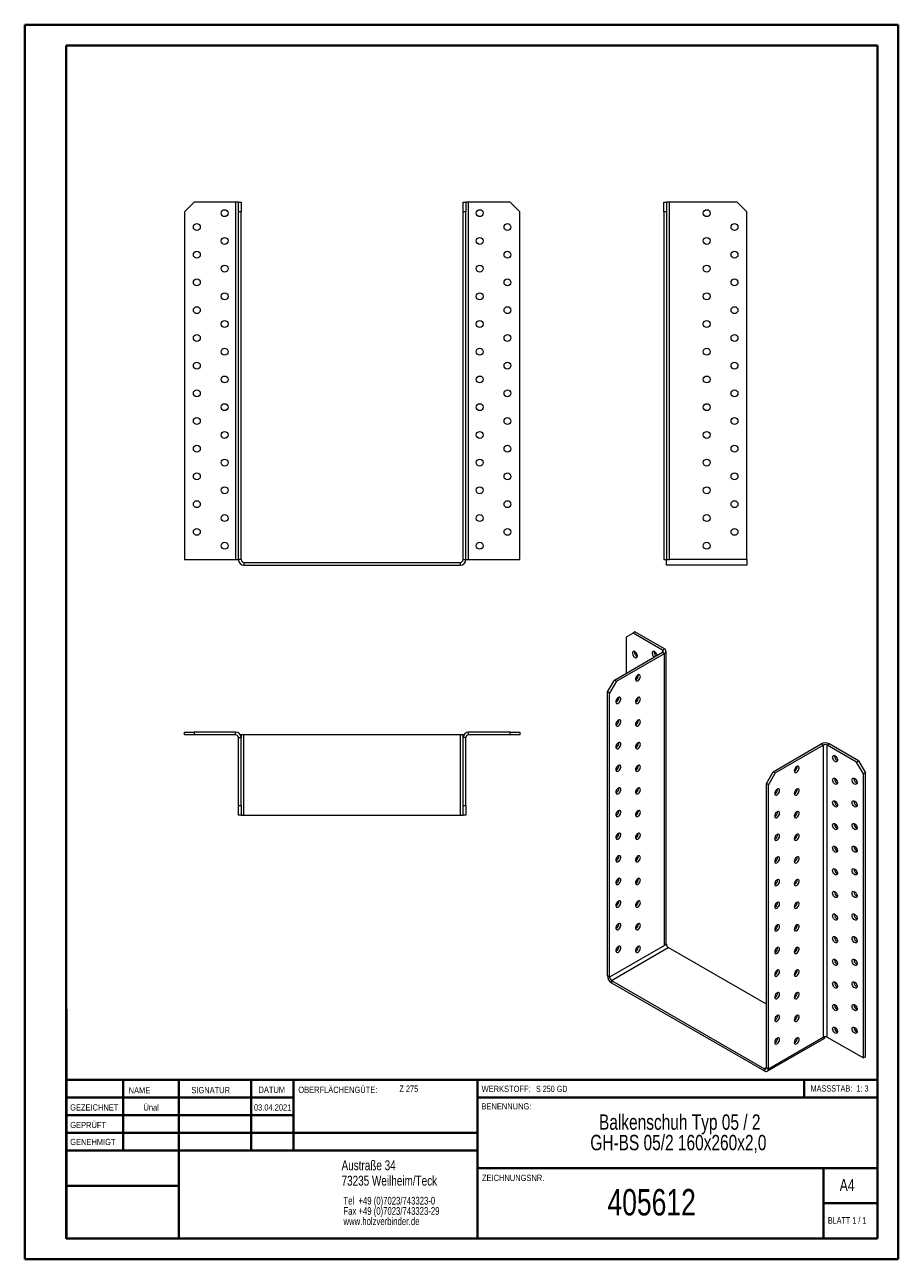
# Model space of a CAD drawing. Header units: millimetres. Extents: x 0 to 210, y 0 to 297.
import ezdxf

# ---------------------------------------------------------------- set-up
doc = ezdxf.new("R2010")
doc.units = ezdxf.units.MM
doc.styles.add('SLDTEXTSTYLE0', font='TXT', dxfattribs={"width": 0.75})
doc.styles.add('SLDTEXTSTYLE1', font='TXT', dxfattribs={"width": 0.681818})
doc.styles.add('SLDTEXTSTYLE2', font='TXT', dxfattribs={"width": 0.7})
doc.styles.add('SLDTEXTSTYLE3', font='TXT', dxfattribs={"width": 0.6875})

# ---------------------------------------------------------------- blocks, each defined once
blk = doc.blocks.new('SW_NOTE_0')
at = {"color": 0, "linetype": 'Continuous', "lineweight": 0, "char_height": 1.8521, "attachment_point": 1, "style": 'SLDTEXTSTYLE0'}
for s, insert in [('Tel  +49 (0)7023/743323-0', (0, 2.39)), ('Fax +49 (0)7023/743323-29', (0, -0.08)), ('www.holzverbinder.de', (0, -2.55))]:
    blk.add_mtext(s, dxfattribs=dict(at, insert=insert))
blk = doc.blocks.new('SW_NOTE_1')
at = {"color": 0, "linetype": 'Continuous', "lineweight": 0, "char_height": 3.7042, "attachment_point": 2, "style": 'SLDTEXTSTYLE0'}
for s, insert in [('Balkenschuh Typ 05 / 2', (26.74, 4.77)), ('GH-BS 05/2 160x260x2,0', (26.41, -0.16))]:
    blk.add_mtext(s, dxfattribs=dict(at, insert=insert))

msp = doc.modelspace()

# ---------------------------------------------------------------- linework, layer by layer
at = {"color": 7, "linetype": 'Continuous', "lineweight": 40}
for p, q in [((0.08, 0.21), (0.08, 297.21)), ((0.08, 297.21), (210.08, 297.21)), ((210.08, 0.21), (210.08, 297.21)), ((210.08, 292.21), (210.08, 297.21)), ((10.08, 292.21), (205.08, 292.21)), ((10.08, 5.21), (10.08, 292.21)), ((205.08, 5.21), (205.08, 292.21)), ((10.11, 60.37), (10.11, 5.12)), ((205.08, 43.37), (10.11, 43.37)), ((23.71, 43.37), (23.71, 26.37)), ((37.1, 43.37), (37.1, 5.12)), ((54.51, 43.37), (54.51, 26.37)), ((64.71, 26.37), (64.71, 43.37)), ((108.91, 43.37), (108.91, 5.12)), ((187.47, 39.12), (187.47, 43.37)), ((64.71, 39.1), (10.11, 39.1)), ((205.08, 39.12), (108.91, 39.12)), ((64.71, 34.87), (10.11, 34.87)), ((108.91, 30.62), (10.11, 30.62)), ((108.91, 26.37), (10.11, 26.37)), ((108.91, 22.12), (205.08, 22.12)), ((192.08, 5.21), (192.08, 22.21)), ((37.1, 17.87), (10.11, 17.87)), ((10.11, 13.71), (10.08, 13.71)), ((205.08, 13.71), (192.08, 13.71)), ((10.11, 9.46), (10.08, 9.46)), ((10.08, 5.21), (205.08, 5.21)), ((205.08, 5.21), (180.99, 5.21)), ((0.08, 0.21), (210.08, 0.21))]:
    msp.add_line(p, q, dxfattribs=at)
at = {"color": 7, "linetype": 'Continuous', "lineweight": 15}
for p, q in [((40.79, 254.54), (38.46, 252.21)), ((50.79, 254.54), (40.79, 254.54)), ((50.79, 254.54), (50.79, 168.54)), ((51.46, 254.54), (50.79, 254.54)), ((51.46, 254.54), (52.13, 254.54)), ((51.46, 252.21), (51.46, 254.54)), ((52.13, 254.54), (52.13, 252.21)), ((105.46, 252.21), (105.46, 254.54)), ((105.46, 254.54), (106.13, 254.54)), ((106.13, 254.54), (106.13, 252.21)), ((106.79, 254.54), (106.13, 254.54)), ((106.79, 168.54), (106.79, 254.54)), ((116.79, 254.54), (106.79, 254.54)), ((119.13, 252.21), (116.79, 254.54)), ((153.71, 254.54), (154.37, 254.54)), ((153.71, 252.21), (153.71, 254.54)), ((154.37, 254.54), (154.37, 252.21)), ((155.04, 254.54), (154.37, 254.54)), ((155.04, 168.54), (155.04, 254.54)), ((171.37, 254.54), (155.04, 254.54)), ((173.71, 252.21), (171.37, 254.54)), ((38.46, 252.21), (38.46, 168.54)), ((51.46, 168.54), (51.46, 252.21)), ((52.13, 252.21), (51.46, 252.21)), ((52.13, 168.54), (52.13, 252.21)), ((105.46, 168.54), (105.46, 252.21)), ((106.13, 252.21), (105.46, 252.21)), ((106.13, 168.54), (106.13, 252.21)), ((119.13, 168.54), (119.13, 252.21)), ((153.71, 252.21), (153.71, 168.54)), ((154.37, 252.21), (153.71, 252.21)), ((154.37, 252.21), (154.37, 168.54)), ((173.71, 168.54), (173.71, 252.21)), ((38.46, 168.54), (50.79, 168.54)), ((50.79, 168.54), (51.46, 168.54)), ((52.13, 168.54), (51.46, 168.54)), ((52.79, 167.87), (52.79, 167.21)), ((52.79, 167.87), (104.79, 167.87)), ((52.79, 167.21), (104.79, 167.21)), ((104.79, 167.87), (104.79, 167.21)), ((105.46, 168.54), (106.13, 168.54)), ((106.13, 168.54), (106.79, 168.54)), ((106.79, 168.54), (119.13, 168.54)), ((153.71, 168.54), (154.37, 168.54)), ((154.37, 168.54), (155.04, 168.54)), ((154.37, 167.21), (154.37, 168.54)), ((173.71, 167.21), (154.37, 167.21)), ((173.71, 168.54), (155.04, 168.54)), ((173.71, 168.54), (173.71, 167.21)), ((146.31, 150.86), (144.66, 149.91)), ((144.66, 149.91), (144.66, 141.2)), ((146.78, 151.13), (146.31, 150.86)), ((153.38, 146.78), (146.31, 150.86)), ((153.85, 147.05), (146.78, 151.13)), ((141.83, 139.56), (153.38, 146.23)), ((142.3, 139.29), (153.85, 145.96)), ((153.38, 146.78), (153.85, 147.05)), ((153.38, 146.78), (153.38, 146.23)), ((153.38, 146.23), (153.85, 145.96)), ((153.85, 75.74), (153.85, 145.96)), ((154.24, 76.28), (154.24, 146.5)), ((140.18, 136.71), (141.83, 139.56)), ((140.65, 136.43), (140.18, 136.71)), ((140.18, 68.39), (140.18, 136.71)), ((142.3, 139.29), (140.65, 136.43)), ((141.83, 139.56), (142.3, 139.29)), ((140.65, 68.12), (140.65, 136.43)), ((38.46, 126.37), (38.46, 127.04)), ((38.46, 127.04), (40.79, 127.04)), ((40.79, 126.37), (38.46, 126.37)), ((40.79, 127.04), (40.79, 126.37)), ((50.79, 127.04), (40.79, 127.04)), ((50.79, 126.37), (40.79, 126.37)), ((50.79, 126.37), (50.79, 127.04)), ((51.46, 125.71), (52.13, 125.71)), ((51.46, 109.37), (51.46, 125.71)), ((52.13, 126.37), (51.95, 126.37)), ((52.13, 126.37), (52.13, 125.71)), ((52.79, 126.37), (52.13, 126.37)), ((52.13, 109.37), (52.13, 125.71)), ((52.79, 107.04), (52.79, 126.37)), ((104.79, 126.37), (52.79, 126.37)), ((105.46, 126.37), (104.79, 126.37)), ((104.79, 126.37), (104.79, 107.04)), ((105.46, 125.71), (105.46, 126.37)), ((105.46, 126.37), (105.64, 126.37)), ((106.13, 125.71), (105.46, 125.71)), ((105.46, 109.37), (105.46, 125.71)), ((106.13, 109.37), (106.13, 125.71)), ((106.79, 126.37), (106.79, 127.04)), ((116.79, 127.04), (106.79, 127.04)), ((116.79, 126.37), (106.79, 126.37)), ((116.79, 126.37), (116.79, 127.04)), ((116.79, 127.04), (119.13, 127.04)), ((119.13, 126.37), (116.79, 126.37)), ((119.13, 127.04), (119.13, 126.37)), ((180.01, 117.52), (191.56, 124.19)), ((180.49, 117.25), (192.04, 123.92)), ((192.04, 123.92), (191.56, 124.19)), ((192.04, 123.92), (192.04, 53.69)), ((192.98, 123.92), (193.45, 124.19)), ((192.98, 53.69), (192.98, 123.92)), ((200.05, 119.83), (192.98, 123.92)), ((200.52, 120.11), (193.45, 124.19)), ((194.75, 121.26), (194.76, 121.38)), ((200.05, 119.83), (200.52, 120.11)), ((201.7, 116.98), (200.05, 119.83)), ((200.52, 120.11), (202.17, 117.25)), ((178.37, 114.66), (180.01, 117.52)), ((180.49, 117.25), (178.84, 114.39)), ((180.01, 117.52), (180.49, 117.25)), ((194.75, 115.82), (194.76, 115.94)), ((199.46, 115.82), (199.47, 115.94)), ((202.17, 117.25), (201.7, 116.98)), ((201.7, 48.66), (201.7, 116.98)), ((202.17, 48.93), (202.17, 117.25)), ((178.84, 114.39), (178.37, 114.66)), ((178.37, 46.35), (178.37, 114.66)), ((178.84, 46.07), (178.84, 114.39)), ((194.75, 110.38), (194.76, 110.49)), ((199.46, 110.38), (199.47, 110.5)), ((51.46, 109.37), (52.13, 109.37)), ((51.46, 107.04), (51.46, 109.37)), ((52.13, 107.04), (51.46, 107.04)), ((52.13, 109.37), (52.13, 107.04)), ((52.13, 107.04), (52.79, 107.04)), ((52.79, 107.04), (104.79, 107.04)), ((104.79, 107.04), (105.46, 107.04)), ((105.46, 109.37), (106.13, 109.37)), ((105.46, 107.04), (105.46, 109.37)), ((106.13, 107.04), (105.46, 107.04)), ((106.13, 109.37), (106.13, 107.04)), ((194.75, 104.93), (194.76, 105.05)), ((199.46, 104.93), (199.47, 105.05)), ((194.75, 99.49), (194.76, 99.61)), ((199.46, 99.49), (199.47, 99.61)), ((194.75, 94.05), (194.76, 94.16)), ((199.46, 94.05), (199.47, 94.16)), ((194.75, 88.6), (194.76, 88.72)), ((199.46, 88.6), (199.47, 88.72)), ((194.75, 83.16), (194.76, 83.28)), ((199.46, 83.16), (199.47, 83.28)), ((146.97, 80.25), (147.3, 80.07)), ((194.75, 77.71), (194.76, 77.83)), ((199.46, 77.71), (199.47, 77.83)), ((153.85, 75.74), (140.65, 68.12)), ((141.12, 67.3), (154.79, 75.19)), ((154.32, 76.01), (153.85, 75.74)), ((154.32, 76.01), (154.2, 76.08)), ((178.37, 61.59), (154.79, 75.19)), ((194.75, 72.27), (194.76, 72.39)), ((199.46, 72.27), (199.47, 72.39)), ((140.65, 68.12), (140.18, 68.39)), ((141.12, 67.3), (177.89, 46.07)), ((141.12, 67.3), (141.12, 66.76)), ((141.12, 66.76), (177.89, 45.53)), ((194.75, 66.83), (194.76, 66.95)), ((199.46, 66.83), (199.47, 66.95)), ((194.75, 61.38), (194.76, 61.5)), ((199.46, 61.38), (199.47, 61.5)), ((178.84, 46.07), (192.04, 53.69)), ((192.98, 53.69), (201.7, 48.66)), ((194.75, 55.94), (194.76, 56.06)), ((199.46, 55.94), (199.47, 56.06)), ((178.56, 45.46), (192.23, 53.36)), ((202.17, 48.93), (201.7, 48.66)), ((178.37, 46.35), (177.89, 46.07)), ((177.89, 46.07), (177.89, 45.53)), ((178.37, 46.35), (178.84, 46.07))]:
    msp.add_line(p, q, dxfattribs=at)
at = {"color": 7, "linetype": 'Continuous', "lineweight": 0}
for p, q in [((64.71, 39.12), (10.11, 39.12)), ((23.71, 5.21), (23.71, 5.12)), ((54.51, 5.21), (54.51, 5.12))]:
    msp.add_line(p, q, dxfattribs=at)
at = {"color": 7, "linetype": 'Continuous', "lineweight": 15, "flags": 128}
for points in [[(147.37, 145.35), (147.34, 145.59), (147.25, 145.84), (147.1, 146.07), (146.93, 146.26), (146.73, 146.39), (146.54, 146.45), (146.38, 146.42), (146.26, 146.31), (146.2, 146.13), (146.2, 145.91), (146.26, 145.66), (146.38, 145.42), (146.54, 145.2), (146.73, 145.04), (146.93, 144.94), (147.1, 144.93), (147.25, 145), (147.34, 145.14), (147.37, 145.35)], [(152.07, 145.48), (152.05, 145.59), (151.96, 145.84), (151.82, 146.07), (151.64, 146.26), (151.45, 146.39), (151.26, 146.45), (151.1, 146.42), (150.98, 146.31), (150.91, 146.14), (150.91, 145.91), (150.98, 145.66), (151.1, 145.42), (151.26, 145.2), (151.39, 145.08)], [(147.49, 140.79), (147.3, 140.64), (147.13, 140.44), (146.99, 140.2), (146.92, 139.95), (146.9, 139.71), (146.95, 139.52), (147.05, 139.4), (147.21, 139.35), (147.39, 139.38), (147.59, 139.49), (147.77, 139.67), (147.92, 139.9), (148.03, 140.15), (148.08, 140.39), (148.06, 140.61), (147.98, 140.77), (147.85, 140.85), (147.68, 140.86), (147.49, 140.79)], [(142.77, 135.35), (142.58, 135.2), (142.41, 134.99), (142.28, 134.75), (142.2, 134.5), (142.19, 134.27), (142.23, 134.08), (142.34, 133.95), (142.49, 133.91), (142.68, 133.94), (142.87, 134.05), (143.05, 134.23), (143.21, 134.45), (143.31, 134.7), (143.36, 134.95), (143.35, 135.16), (143.27, 135.32), (143.14, 135.41), (142.97, 135.42), (142.77, 135.35)], [(147.49, 135.35), (147.3, 135.2), (147.13, 134.99), (146.99, 134.75), (146.92, 134.5), (146.9, 134.27), (146.95, 134.08), (147.05, 133.95), (147.21, 133.9), (147.39, 133.94), (147.59, 134.05), (147.77, 134.23), (147.92, 134.45), (148.03, 134.7), (148.08, 134.95), (148.06, 135.16), (147.98, 135.32), (147.85, 135.41), (147.68, 135.42), (147.49, 135.35)], [(142.77, 129.9), (142.58, 129.76), (142.41, 129.55), (142.28, 129.31), (142.2, 129.06), (142.19, 128.83), (142.23, 128.64), (142.34, 128.51), (142.49, 128.46), (142.68, 128.49), (142.87, 128.61), (143.05, 128.79), (143.21, 129.01), (143.31, 129.26), (143.36, 129.5), (143.35, 129.72), (143.27, 129.88), (143.14, 129.97), (142.97, 129.98), (142.77, 129.9)], [(147.49, 129.9), (147.3, 129.75), (147.13, 129.55), (146.99, 129.31), (146.92, 129.06), (146.9, 128.83), (146.95, 128.64), (147.05, 128.51), (147.21, 128.46), (147.39, 128.49), (147.59, 128.61), (147.77, 128.78), (147.92, 129.01), (148.03, 129.26), (148.08, 129.5), (148.06, 129.72), (147.98, 129.88), (147.85, 129.97), (147.68, 129.98), (147.49, 129.9)], [(142.77, 124.46), (142.58, 124.31), (142.41, 124.11), (142.28, 123.87), (142.2, 123.62), (142.19, 123.38), (142.23, 123.19), (142.34, 123.07), (142.49, 123.02), (142.68, 123.05), (142.87, 123.16), (143.05, 123.34), (143.21, 123.57), (143.31, 123.82), (143.36, 124.06), (143.35, 124.28), (143.27, 124.44), (143.14, 124.52), (142.97, 124.53), (142.77, 124.46)], [(147.49, 124.46), (147.3, 124.31), (147.13, 124.11), (146.99, 123.87), (146.92, 123.62), (146.9, 123.38), (146.95, 123.19), (147.05, 123.07), (147.21, 123.02), (147.39, 123.05), (147.59, 123.16), (147.77, 123.34), (147.92, 123.57), (148.03, 123.82), (148.08, 124.06), (148.06, 124.27), (147.98, 124.43), (147.85, 124.52), (147.68, 124.53), (147.49, 124.46)], [(142.77, 119.02), (142.58, 118.87), (142.41, 118.66), (142.28, 118.42), (142.2, 118.17), (142.19, 117.94), (142.23, 117.75), (142.34, 117.62), (142.49, 117.57), (142.68, 117.61), (142.87, 117.72), (143.05, 117.9), (143.21, 118.12), (143.31, 118.37), (143.36, 118.62), (143.35, 118.83), (143.27, 118.99), (143.14, 119.08), (142.97, 119.09), (142.77, 119.02)], [(147.49, 119.01), (147.3, 118.87), (147.13, 118.66), (146.99, 118.42), (146.92, 118.17), (146.9, 117.94), (146.95, 117.75), (147.05, 117.62), (147.21, 117.57), (147.39, 117.61), (147.59, 117.72), (147.77, 117.9), (147.92, 118.12), (148.03, 118.37), (148.08, 118.62), (148.06, 118.83), (147.98, 118.99), (147.85, 119.08), (147.68, 119.09), (147.49, 119.01)], [(185.67, 118.75), (185.48, 118.6), (185.31, 118.39), (185.18, 118.15), (185.1, 117.9), (185.08, 117.67), (185.13, 117.48), (185.24, 117.35), (185.39, 117.31), (185.57, 117.34), (185.77, 117.45), (185.95, 117.63), (186.11, 117.86), (186.21, 118.1), (186.26, 118.35), (186.24, 118.56), (186.17, 118.72), (186.03, 118.81), (185.86, 118.82), (185.67, 118.75)], [(194.27, 120.99), (194.31, 121.19), (194.4, 121.34), (194.54, 121.41), (194.72, 121.39), (194.91, 121.3), (195.1, 121.14), (195.26, 120.92), (195.38, 120.68), (195.45, 120.43), (195.45, 120.2), (195.38, 120.03), (195.26, 119.92), (195.1, 119.89), (194.91, 119.94), (194.72, 120.07), (194.54, 120.27), (194.4, 120.5), (194.31, 120.75), (194.27, 120.99)], [(194.27, 115.55), (194.31, 115.75), (194.4, 115.89), (194.54, 115.96), (194.72, 115.95), (194.91, 115.86), (195.1, 115.69), (195.26, 115.48), (195.38, 115.23), (195.45, 114.98), (195.45, 114.76), (195.38, 114.58), (195.26, 114.48), (195.1, 114.45), (194.91, 114.5), (194.72, 114.63), (194.54, 114.82), (194.4, 115.06), (194.31, 115.31), (194.27, 115.55)], [(198.99, 115.55), (199.02, 115.75), (199.11, 115.89), (199.26, 115.96), (199.43, 115.95), (199.63, 115.86), (199.81, 115.69), (199.98, 115.48), (200.1, 115.23), (200.16, 114.98), (200.16, 114.76), (200.1, 114.58), (199.98, 114.48), (199.81, 114.45), (199.63, 114.5), (199.43, 114.63), (199.26, 114.82), (199.11, 115.06), (199.02, 115.31), (198.99, 115.55)], [(142.77, 113.57), (142.58, 113.42), (142.41, 113.22), (142.28, 112.98), (142.2, 112.73), (142.19, 112.5), (142.23, 112.31), (142.34, 112.18), (142.49, 112.13), (142.68, 112.16), (142.87, 112.28), (143.05, 112.45), (143.21, 112.68), (143.31, 112.93), (143.36, 113.17), (143.35, 113.39), (143.27, 113.55), (143.14, 113.64), (142.97, 113.65), (142.77, 113.57)], [(147.49, 113.57), (147.3, 113.42), (147.13, 113.22), (146.99, 112.98), (146.92, 112.73), (146.9, 112.5), (146.95, 112.31), (147.05, 112.18), (147.21, 112.13), (147.39, 112.16), (147.59, 112.28), (147.77, 112.45), (147.92, 112.68), (148.03, 112.93), (148.08, 113.17), (148.06, 113.39), (147.98, 113.55), (147.85, 113.64), (147.68, 113.64), (147.49, 113.57)], [(180.96, 113.3), (180.77, 113.16), (180.6, 112.95), (180.46, 112.71), (180.39, 112.46), (180.37, 112.23), (180.42, 112.04), (180.52, 111.91), (180.68, 111.86), (180.86, 111.9), (181.05, 112.01), (181.24, 112.19), (181.39, 112.41), (181.5, 112.66), (181.54, 112.91), (181.53, 113.12), (181.45, 113.28), (181.32, 113.37), (181.15, 113.38), (180.96, 113.3)], [(185.67, 113.3), (185.48, 113.16), (185.31, 112.95), (185.18, 112.71), (185.1, 112.46), (185.08, 112.23), (185.13, 112.04), (185.24, 111.91), (185.39, 111.86), (185.57, 111.89), (185.77, 112.01), (185.95, 112.19), (186.11, 112.41), (186.21, 112.66), (186.26, 112.9), (186.24, 113.12), (186.17, 113.28), (186.03, 113.37), (185.86, 113.38), (185.67, 113.3)], [(194.27, 110.1), (194.31, 110.31), (194.4, 110.45), (194.54, 110.52), (194.72, 110.51), (194.91, 110.41), (195.1, 110.25), (195.26, 110.03), (195.38, 109.79), (195.45, 109.54), (195.45, 109.32), (195.38, 109.14), (195.26, 109.03), (195.1, 109), (194.91, 109.06), (194.72, 109.19), (194.54, 109.38), (194.4, 109.61), (194.31, 109.86), (194.27, 110.1)], [(198.99, 110.1), (199.02, 110.31), (199.11, 110.45), (199.26, 110.52), (199.43, 110.51), (199.63, 110.41), (199.81, 110.25), (199.98, 110.03), (200.1, 109.79), (200.16, 109.54), (200.16, 109.32), (200.1, 109.14), (199.98, 109.03), (199.81, 109), (199.63, 109.06), (199.43, 109.19), (199.26, 109.38), (199.11, 109.61), (199.02, 109.86), (198.99, 110.1)], [(142.77, 108.13), (142.58, 107.98), (142.41, 107.78), (142.28, 107.53), (142.2, 107.28), (142.19, 107.05), (142.23, 106.86), (142.34, 106.74), (142.49, 106.69), (142.68, 106.72), (142.87, 106.83), (143.05, 107.01), (143.21, 107.24), (143.31, 107.49), (143.36, 107.73), (143.35, 107.94), (143.27, 108.1), (143.14, 108.19), (142.97, 108.2), (142.77, 108.13)], [(147.49, 108.13), (147.3, 107.98), (147.13, 107.78), (146.99, 107.53), (146.92, 107.28), (146.9, 107.05), (146.95, 106.86), (147.05, 106.74), (147.21, 106.69), (147.39, 106.72), (147.59, 106.83), (147.77, 107.01), (147.92, 107.24), (148.03, 107.49), (148.08, 107.73), (148.06, 107.94), (147.98, 108.1), (147.85, 108.19), (147.68, 108.2), (147.49, 108.13)], [(180.96, 107.86), (180.77, 107.71), (180.6, 107.51), (180.46, 107.27), (180.39, 107.02), (180.37, 106.78), (180.42, 106.59), (180.52, 106.47), (180.68, 106.42), (180.86, 106.45), (181.05, 106.56), (181.24, 106.74), (181.39, 106.97), (181.5, 107.22), (181.54, 107.46), (181.53, 107.68), (181.45, 107.84), (181.32, 107.92), (181.15, 107.93), (180.96, 107.86)], [(185.67, 107.86), (185.48, 107.71), (185.31, 107.51), (185.18, 107.27), (185.1, 107.02), (185.08, 106.78), (185.13, 106.59), (185.24, 106.47), (185.39, 106.42), (185.57, 106.45), (185.77, 106.56), (185.95, 106.74), (186.11, 106.97), (186.21, 107.22), (186.26, 107.46), (186.24, 107.68), (186.17, 107.84), (186.03, 107.92), (185.86, 107.93), (185.67, 107.86)], [(194.27, 104.66), (194.31, 104.86), (194.4, 105.01), (194.54, 105.08), (194.72, 105.06), (194.91, 104.97), (195.1, 104.81), (195.26, 104.59), (195.38, 104.34), (195.45, 104.1), (195.45, 103.87), (195.38, 103.7), (195.26, 103.59), (195.1, 103.56), (194.91, 103.61), (194.72, 103.74), (194.54, 103.94), (194.4, 104.17), (194.31, 104.42), (194.27, 104.66)], [(198.99, 104.66), (199.02, 104.86), (199.11, 105.01), (199.26, 105.08), (199.43, 105.06), (199.63, 104.97), (199.81, 104.81), (199.98, 104.59), (200.1, 104.35), (200.16, 104.1), (200.16, 103.87), (200.1, 103.7), (199.98, 103.59), (199.81, 103.56), (199.63, 103.61), (199.43, 103.74), (199.26, 103.94), (199.11, 104.17), (199.02, 104.42), (198.99, 104.66)], [(142.77, 102.68), (142.58, 102.54), (142.41, 102.33), (142.28, 102.09), (142.2, 101.84), (142.19, 101.61), (142.23, 101.42), (142.34, 101.29), (142.49, 101.24), (142.68, 101.28), (142.87, 101.39), (143.05, 101.57), (143.21, 101.79), (143.31, 102.04), (143.36, 102.29), (143.35, 102.5), (143.27, 102.66), (143.14, 102.75), (142.97, 102.76), (142.77, 102.68)], [(147.49, 102.68), (147.3, 102.54), (147.13, 102.33), (146.99, 102.09), (146.92, 101.84), (146.9, 101.61), (146.95, 101.42), (147.05, 101.29), (147.21, 101.24), (147.39, 101.28), (147.59, 101.39), (147.77, 101.57), (147.92, 101.79), (148.03, 102.04), (148.08, 102.29), (148.06, 102.5), (147.98, 102.66), (147.85, 102.75), (147.68, 102.76), (147.49, 102.68)], [(180.96, 102.42), (180.77, 102.27), (180.6, 102.06), (180.46, 101.82), (180.39, 101.57), (180.37, 101.34), (180.42, 101.15), (180.52, 101.02), (180.68, 100.97), (180.86, 101.01), (181.05, 101.12), (181.24, 101.3), (181.39, 101.52), (181.5, 101.77), (181.54, 102.02), (181.53, 102.23), (181.45, 102.39), (181.32, 102.48), (181.15, 102.49), (180.96, 102.42)], [(185.67, 102.42), (185.48, 102.27), (185.31, 102.06), (185.18, 101.82), (185.1, 101.57), (185.08, 101.34), (185.13, 101.15), (185.24, 101.02), (185.39, 100.97), (185.57, 101.01), (185.77, 101.12), (185.95, 101.3), (186.11, 101.52), (186.21, 101.77), (186.26, 102.02), (186.24, 102.23), (186.17, 102.39), (186.03, 102.48), (185.86, 102.49), (185.67, 102.42)], [(194.27, 99.22), (194.31, 99.42), (194.4, 99.56), (194.54, 99.63), (194.72, 99.62), (194.91, 99.53), (195.1, 99.36), (195.26, 99.15), (195.38, 98.9), (195.45, 98.65), (195.45, 98.43), (195.38, 98.25), (195.26, 98.15), (195.1, 98.12), (194.91, 98.17), (194.72, 98.3), (194.54, 98.49), (194.4, 98.73), (194.31, 98.98), (194.27, 99.22)], [(198.99, 99.22), (199.02, 99.42), (199.11, 99.56), (199.26, 99.63), (199.43, 99.62), (199.63, 99.53), (199.81, 99.36), (199.98, 99.15), (200.1, 98.9), (200.16, 98.65), (200.16, 98.43), (200.1, 98.25), (199.98, 98.15), (199.81, 98.12), (199.63, 98.17), (199.43, 98.3), (199.26, 98.49), (199.11, 98.73), (199.02, 98.98), (198.99, 99.22)], [(142.77, 97.24), (142.58, 97.09), (142.41, 96.89), (142.28, 96.65), (142.2, 96.4), (142.19, 96.17), (142.23, 95.98), (142.34, 95.85), (142.49, 95.8), (142.68, 95.83), (142.87, 95.95), (143.05, 96.12), (143.21, 96.35), (143.31, 96.6), (143.36, 96.84), (143.35, 97.06), (143.27, 97.22), (143.14, 97.31), (142.97, 97.31), (142.77, 97.24)], [(147.49, 97.24), (147.3, 97.09), (147.13, 96.89), (146.99, 96.65), (146.92, 96.4), (146.9, 96.16), (146.95, 95.97), (147.05, 95.85), (147.21, 95.8), (147.39, 95.83), (147.59, 95.94), (147.77, 96.12), (147.92, 96.35), (148.03, 96.6), (148.08, 96.84), (148.06, 97.06), (147.98, 97.22), (147.85, 97.31), (147.68, 97.31), (147.49, 97.24)], [(180.96, 96.97), (180.77, 96.82), (180.6, 96.62), (180.46, 96.38), (180.39, 96.13), (180.37, 95.9), (180.42, 95.71), (180.52, 95.58), (180.68, 95.53), (180.86, 95.56), (181.05, 95.68), (181.24, 95.86), (181.39, 96.08), (181.5, 96.33), (181.54, 96.57), (181.53, 96.79), (181.45, 96.95), (181.32, 97.04), (181.15, 97.05), (180.96, 96.97)], [(185.67, 96.97), (185.48, 96.82), (185.31, 96.62), (185.18, 96.38), (185.1, 96.13), (185.08, 95.9), (185.13, 95.71), (185.24, 95.58), (185.39, 95.53), (185.57, 95.56), (185.77, 95.68), (185.95, 95.85), (186.11, 96.08), (186.21, 96.33), (186.26, 96.57), (186.24, 96.79), (186.17, 96.95), (186.03, 97.04), (185.86, 97.05), (185.67, 96.97)], [(194.27, 93.77), (194.31, 93.98), (194.4, 94.12), (194.54, 94.19), (194.72, 94.18), (194.91, 94.08), (195.1, 93.92), (195.26, 93.7), (195.38, 93.46), (195.45, 93.21), (195.45, 92.99), (195.38, 92.81), (195.26, 92.7), (195.1, 92.67), (194.91, 92.73), (194.72, 92.86), (194.54, 93.05), (194.4, 93.28), (194.31, 93.53), (194.27, 93.77)], [(198.99, 93.77), (199.02, 93.98), (199.11, 94.12), (199.26, 94.19), (199.43, 94.18), (199.63, 94.08), (199.81, 93.92), (199.98, 93.7), (200.1, 93.46), (200.16, 93.21), (200.16, 92.99), (200.1, 92.81), (199.98, 92.7), (199.81, 92.67), (199.63, 92.73), (199.43, 92.86), (199.26, 93.05), (199.11, 93.28), (199.02, 93.53), (198.99, 93.77)], [(142.77, 91.8), (142.58, 91.65), (142.41, 91.44), (142.28, 91.2), (142.2, 90.95), (142.19, 90.72), (142.23, 90.53), (142.34, 90.41), (142.49, 90.36), (142.68, 90.39), (142.87, 90.5), (143.05, 90.68), (143.21, 90.91), (143.31, 91.15), (143.36, 91.4), (143.35, 91.61), (143.27, 91.77), (143.14, 91.86), (142.97, 91.87), (142.77, 91.8)], [(147.49, 91.8), (147.3, 91.65), (147.13, 91.44), (146.99, 91.2), (146.92, 90.95), (146.9, 90.72), (146.95, 90.53), (147.05, 90.41), (147.21, 90.36), (147.39, 90.39), (147.59, 90.5), (147.77, 90.68), (147.92, 90.91), (148.03, 91.15), (148.08, 91.4), (148.06, 91.61), (147.98, 91.77), (147.85, 91.86), (147.68, 91.87), (147.49, 91.8)], [(180.96, 91.53), (180.77, 91.38), (180.6, 91.18), (180.46, 90.94), (180.39, 90.69), (180.37, 90.45), (180.42, 90.26), (180.52, 90.14), (180.68, 90.09), (180.86, 90.12), (181.05, 90.23), (181.24, 90.41), (181.39, 90.64), (181.5, 90.89), (181.54, 91.13), (181.53, 91.34), (181.45, 91.51), (181.32, 91.59), (181.15, 91.6), (180.96, 91.53)], [(185.67, 91.53), (185.48, 91.38), (185.31, 91.18), (185.18, 90.94), (185.1, 90.68), (185.08, 90.45), (185.13, 90.26), (185.24, 90.14), (185.39, 90.09), (185.57, 90.12), (185.77, 90.23), (185.95, 90.41), (186.11, 90.64), (186.21, 90.89), (186.26, 91.13), (186.24, 91.34), (186.17, 91.5), (186.03, 91.59), (185.86, 91.6), (185.67, 91.53)], [(142.77, 86.35), (142.58, 86.21), (142.41, 86), (142.28, 85.76), (142.2, 85.51), (142.19, 85.28), (142.23, 85.09), (142.34, 84.96), (142.49, 84.91), (142.68, 84.95), (142.87, 85.06), (143.05, 85.24), (143.21, 85.46), (143.31, 85.71), (143.36, 85.96), (143.35, 86.17), (143.27, 86.33), (143.14, 86.42), (142.97, 86.43), (142.77, 86.35)], [(147.49, 86.35), (147.3, 86.21), (147.13, 86), (146.99, 85.76), (146.92, 85.51), (146.9, 85.28), (146.95, 85.09), (147.05, 84.96), (147.21, 84.91), (147.39, 84.95), (147.59, 85.06), (147.77, 85.24), (147.92, 85.46), (148.03, 85.71), (148.08, 85.96), (148.06, 86.17), (147.98, 86.33), (147.85, 86.42), (147.68, 86.43), (147.49, 86.35)], [(180.96, 86.08), (180.77, 85.94), (180.6, 85.73), (180.46, 85.49), (180.39, 85.24), (180.37, 85.01), (180.42, 84.82), (180.52, 84.69), (180.68, 84.64), (180.86, 84.68), (181.05, 84.79), (181.24, 84.97), (181.39, 85.19), (181.5, 85.44), (181.54, 85.69), (181.53, 85.9), (181.45, 86.06), (181.32, 86.15), (181.15, 86.16), (180.96, 86.08)], [(185.67, 86.08), (185.48, 85.94), (185.31, 85.73), (185.18, 85.49), (185.1, 85.24), (185.08, 85.01), (185.13, 84.82), (185.24, 84.69), (185.39, 84.64), (185.57, 84.68), (185.77, 84.79), (185.95, 84.97), (186.11, 85.19), (186.21, 85.44), (186.26, 85.69), (186.24, 85.9), (186.17, 86.06), (186.03, 86.15), (185.86, 86.16), (185.67, 86.08)], [(194.27, 88.33), (194.31, 88.53), (194.4, 88.68), (194.54, 88.75), (194.72, 88.73), (194.91, 88.64), (195.1, 88.48), (195.26, 88.26), (195.38, 88.01), (195.45, 87.77), (195.45, 87.54), (195.38, 87.37), (195.26, 87.26), (195.1, 87.23), (194.91, 87.28), (194.72, 87.41), (194.54, 87.61), (194.4, 87.84), (194.31, 88.09), (194.27, 88.33)], [(198.99, 88.33), (199.02, 88.53), (199.11, 88.68), (199.26, 88.75), (199.43, 88.73), (199.63, 88.64), (199.81, 88.48), (199.98, 88.26), (200.1, 88.01), (200.16, 87.77), (200.16, 87.54), (200.1, 87.37), (199.98, 87.26), (199.81, 87.23), (199.63, 87.28), (199.43, 87.41), (199.26, 87.61), (199.11, 87.84), (199.02, 88.09), (198.99, 88.33)], [(194.27, 82.89), (194.31, 83.09), (194.4, 83.23), (194.54, 83.3), (194.72, 83.29), (194.91, 83.2), (195.1, 83.03), (195.26, 82.82), (195.38, 82.57), (195.45, 82.32), (195.45, 82.1), (195.38, 81.92), (195.26, 81.81), (195.1, 81.79), (194.91, 81.84), (194.72, 81.97), (194.54, 82.16), (194.4, 82.4), (194.31, 82.65), (194.27, 82.89)], [(198.99, 82.89), (199.02, 83.09), (199.11, 83.23), (199.26, 83.3), (199.43, 83.29), (199.63, 83.2), (199.81, 83.03), (199.98, 82.82), (200.1, 82.57), (200.16, 82.32), (200.16, 82.1), (200.1, 81.92), (199.98, 81.82), (199.81, 81.79), (199.63, 81.84), (199.43, 81.97), (199.26, 82.16), (199.11, 82.4), (199.02, 82.65), (198.99, 82.89)], [(142.77, 80.91), (142.58, 80.76), (142.41, 80.56), (142.28, 80.32), (142.2, 80.07), (142.19, 79.83), (142.23, 79.64), (142.34, 79.52), (142.49, 79.47), (142.68, 79.5), (142.87, 79.61), (143.05, 79.79), (143.21, 80.02), (143.31, 80.27), (143.36, 80.51), (143.35, 80.73), (143.27, 80.89), (143.14, 80.98), (142.97, 80.98), (142.77, 80.91)], [(147.49, 80.91), (147.3, 80.76), (147.13, 80.56), (146.99, 80.32), (146.92, 80.07), (146.9, 79.83), (146.95, 79.64), (147.05, 79.52), (147.21, 79.47), (147.39, 79.5), (147.59, 79.61), (147.77, 79.79), (147.92, 80.02), (148.03, 80.27), (148.08, 80.51), (148.06, 80.73), (147.98, 80.89), (147.85, 80.97), (147.68, 80.98), (147.49, 80.91)], [(180.96, 80.64), (180.77, 80.49), (180.6, 80.29), (180.46, 80.05), (180.39, 79.8), (180.37, 79.57), (180.42, 79.38), (180.52, 79.25), (180.68, 79.2), (180.86, 79.23), (181.05, 79.35), (181.24, 79.52), (181.39, 79.75), (181.5, 80), (181.54, 80.24), (181.53, 80.46), (181.45, 80.62), (181.32, 80.71), (181.15, 80.71), (180.96, 80.64)], [(185.67, 80.64), (185.48, 80.49), (185.31, 80.29), (185.18, 80.05), (185.1, 79.8), (185.08, 79.57), (185.13, 79.38), (185.24, 79.25), (185.39, 79.2), (185.57, 79.23), (185.77, 79.35), (185.95, 79.52), (186.11, 79.75), (186.21, 80), (186.26, 80.24), (186.24, 80.46), (186.17, 80.62), (186.03, 80.71), (185.86, 80.71), (185.67, 80.64)], [(194.27, 77.44), (194.31, 77.64), (194.4, 77.79), (194.54, 77.86), (194.72, 77.85), (194.91, 77.75), (195.1, 77.59), (195.26, 77.37), (195.38, 77.13), (195.45, 76.88), (195.45, 76.65), (195.38, 76.48), (195.26, 76.37), (195.1, 76.34), (194.91, 76.4), (194.72, 76.53), (194.54, 76.72), (194.4, 76.95), (194.31, 77.2), (194.27, 77.44)], [(198.99, 77.44), (199.02, 77.65), (199.11, 77.79), (199.26, 77.86), (199.43, 77.85), (199.63, 77.75), (199.81, 77.59), (199.98, 77.37), (200.1, 77.13), (200.16, 76.88), (200.16, 76.66), (200.1, 76.48), (199.98, 76.37), (199.81, 76.34), (199.63, 76.4), (199.43, 76.53), (199.26, 76.72), (199.11, 76.95), (199.02, 77.2), (198.99, 77.44)], [(142.77, 75.47), (142.58, 75.32), (142.41, 75.11), (142.28, 74.87), (142.2, 74.62), (142.19, 74.39), (142.23, 74.2), (142.34, 74.07), (142.49, 74.03), (142.68, 74.06), (142.87, 74.17), (143.05, 74.35), (143.21, 74.58), (143.31, 74.82), (143.36, 75.07), (143.35, 75.28), (143.27, 75.44), (143.14, 75.53), (142.97, 75.54), (142.77, 75.47)], [(147.49, 75.47), (147.3, 75.32), (147.13, 75.11), (146.99, 74.87), (146.92, 74.62), (146.9, 74.39), (146.95, 74.2), (147.05, 74.07), (147.21, 74.03), (147.39, 74.06), (147.59, 74.17), (147.77, 74.35), (147.92, 74.57), (148.03, 74.82), (148.08, 75.07), (148.06, 75.28), (147.98, 75.44), (147.85, 75.53), (147.68, 75.54), (147.49, 75.47)], [(154.24, 76.28), (154.23, 76.18), (154.2, 76.08)], [(180.96, 75.2), (180.77, 75.05), (180.6, 74.85), (180.46, 74.6), (180.39, 74.35), (180.37, 74.12), (180.42, 73.93), (180.52, 73.81), (180.68, 73.76), (180.86, 73.79), (181.05, 73.9), (181.24, 74.08), (181.39, 74.31), (181.5, 74.56), (181.54, 74.8), (181.53, 75.01), (181.45, 75.17), (181.32, 75.26), (181.15, 75.27), (180.96, 75.2)], [(185.67, 75.2), (185.48, 75.05), (185.31, 74.84), (185.18, 74.6), (185.1, 74.35), (185.08, 74.12), (185.13, 73.93), (185.24, 73.81), (185.39, 73.76), (185.57, 73.79), (185.77, 73.9), (185.95, 74.08), (186.11, 74.31), (186.21, 74.56), (186.26, 74.8), (186.24, 75.01), (186.17, 75.17), (186.03, 75.26), (185.86, 75.27), (185.67, 75.2)], [(194.27, 72), (194.31, 72.2), (194.4, 72.34), (194.54, 72.41), (194.72, 72.4), (194.91, 72.31), (195.1, 72.15), (195.26, 71.93), (195.38, 71.68), (195.45, 71.43), (195.45, 71.21), (195.38, 71.04), (195.26, 70.93), (195.1, 70.9), (194.91, 70.95), (194.72, 71.08), (194.54, 71.27), (194.4, 71.51), (194.31, 71.76), (194.27, 72)], [(198.99, 72), (199.02, 72.2), (199.11, 72.35), (199.26, 72.41), (199.43, 72.4), (199.63, 72.31), (199.81, 72.15), (199.98, 71.93), (200.1, 71.68), (200.16, 71.44), (200.16, 71.21), (200.1, 71.04), (199.98, 70.93), (199.81, 70.9), (199.63, 70.95), (199.43, 71.08), (199.26, 71.28), (199.11, 71.51), (199.02, 71.76), (198.99, 72)], [(180.96, 69.75), (180.77, 69.61), (180.6, 69.4), (180.46, 69.16), (180.39, 68.91), (180.37, 68.68), (180.42, 68.49), (180.52, 68.36), (180.68, 68.31), (180.86, 68.35), (181.05, 68.46), (181.24, 68.64), (181.39, 68.86), (181.5, 69.11), (181.54, 69.36), (181.53, 69.57), (181.45, 69.73), (181.32, 69.82), (181.15, 69.83), (180.96, 69.75)], [(185.67, 69.75), (185.48, 69.61), (185.31, 69.4), (185.18, 69.16), (185.1, 68.91), (185.08, 68.68), (185.13, 68.49), (185.24, 68.36), (185.39, 68.31), (185.57, 68.35), (185.77, 68.46), (185.95, 68.64), (186.11, 68.86), (186.21, 69.11), (186.26, 69.36), (186.24, 69.57), (186.17, 69.73), (186.03, 69.82), (185.86, 69.83), (185.67, 69.75)], [(194.27, 66.56), (194.31, 66.76), (194.4, 66.9), (194.54, 66.97), (194.72, 66.96), (194.91, 66.86), (195.1, 66.7), (195.26, 66.49), (195.38, 66.24), (195.45, 65.99), (195.45, 65.77), (195.38, 65.59), (195.26, 65.48), (195.1, 65.46), (194.91, 65.51), (194.72, 65.64), (194.54, 65.83), (194.4, 66.07), (194.31, 66.32), (194.27, 66.56)], [(198.99, 66.56), (199.02, 66.76), (199.11, 66.9), (199.26, 66.97), (199.43, 66.96), (199.63, 66.87), (199.81, 66.7), (199.98, 66.49), (200.1, 66.24), (200.16, 65.99), (200.16, 65.77), (200.1, 65.59), (199.98, 65.48), (199.81, 65.46), (199.63, 65.51), (199.43, 65.64), (199.26, 65.83), (199.11, 66.07), (199.02, 66.32), (198.99, 66.56)], [(180.96, 64.31), (180.77, 64.16), (180.6, 63.96), (180.46, 63.72), (180.39, 63.47), (180.37, 63.23), (180.42, 63.05), (180.52, 62.92), (180.68, 62.87), (180.86, 62.9), (181.05, 63.01), (181.24, 63.19), (181.39, 63.42), (181.5, 63.67), (181.54, 63.91), (181.53, 64.13), (181.45, 64.29), (181.32, 64.38), (181.15, 64.38), (180.96, 64.31)], [(185.67, 64.31), (185.48, 64.16), (185.31, 63.96), (185.18, 63.72), (185.1, 63.47), (185.08, 63.23), (185.13, 63.04), (185.24, 62.92), (185.39, 62.87), (185.57, 62.9), (185.77, 63.01), (185.95, 63.19), (186.11, 63.42), (186.21, 63.67), (186.26, 63.91), (186.24, 64.13), (186.17, 64.29), (186.03, 64.38), (185.86, 64.38), (185.67, 64.31)], [(194.27, 61.11), (194.31, 61.31), (194.4, 61.46), (194.54, 61.53), (194.72, 61.51), (194.91, 61.42), (195.1, 61.26), (195.26, 61.04), (195.38, 60.8), (195.45, 60.55), (195.45, 60.32), (195.38, 60.15), (195.26, 60.04), (195.1, 60.01), (194.91, 60.07), (194.72, 60.2), (194.54, 60.39), (194.4, 60.62), (194.31, 60.87), (194.27, 61.11)], [(198.99, 61.11), (199.02, 61.31), (199.11, 61.46), (199.26, 61.53), (199.43, 61.51), (199.63, 61.42), (199.81, 61.26), (199.98, 61.04), (200.1, 60.8), (200.16, 60.55), (200.16, 60.32), (200.1, 60.15), (199.98, 60.04), (199.81, 60.01), (199.63, 60.07), (199.43, 60.2), (199.26, 60.39), (199.11, 60.62), (199.02, 60.87), (198.99, 61.11)], [(180.96, 58.87), (180.77, 58.72), (180.6, 58.51), (180.46, 58.27), (180.39, 58.02), (180.37, 57.79), (180.42, 57.6), (180.52, 57.48), (180.68, 57.43), (180.86, 57.46), (181.05, 57.57), (181.24, 57.75), (181.39, 57.98), (181.5, 58.22), (181.54, 58.47), (181.53, 58.68), (181.45, 58.84), (181.32, 58.93), (181.15, 58.94), (180.96, 58.87)], [(185.67, 58.87), (185.48, 58.72), (185.31, 58.51), (185.18, 58.27), (185.1, 58.02), (185.08, 57.79), (185.13, 57.6), (185.24, 57.47), (185.39, 57.43), (185.57, 57.46), (185.77, 57.57), (185.95, 57.75), (186.11, 57.98), (186.21, 58.22), (186.26, 58.47), (186.24, 58.68), (186.17, 58.84), (186.03, 58.93), (185.86, 58.94), (185.67, 58.87)], [(180.96, 53.42), (180.77, 53.28), (180.6, 53.07), (180.46, 52.83), (180.39, 52.58), (180.37, 52.35), (180.42, 52.16), (180.52, 52.03), (180.68, 51.98), (180.86, 52.02), (181.05, 52.13), (181.24, 52.31), (181.39, 52.53), (181.5, 52.78), (181.54, 53.03), (181.53, 53.24), (181.45, 53.4), (181.32, 53.49), (181.15, 53.5), (180.96, 53.42)], [(185.67, 53.42), (185.48, 53.28), (185.31, 53.07), (185.18, 52.83), (185.1, 52.58), (185.08, 52.35), (185.13, 52.16), (185.24, 52.03), (185.39, 51.98), (185.57, 52.02), (185.77, 52.13), (185.95, 52.31), (186.11, 52.53), (186.21, 52.78), (186.26, 53.03), (186.24, 53.24), (186.17, 53.4), (186.03, 53.49), (185.86, 53.5), (185.67, 53.42)], [(194.27, 55.67), (194.31, 55.87), (194.4, 56.01), (194.54, 56.08), (194.72, 56.07), (194.91, 55.98), (195.1, 55.81), (195.26, 55.6), (195.38, 55.35), (195.45, 55.1), (195.45, 54.88), (195.38, 54.7), (195.26, 54.6), (195.1, 54.57), (194.91, 54.62), (194.72, 54.75), (194.54, 54.94), (194.4, 55.18), (194.31, 55.43), (194.27, 55.67)], [(198.99, 55.67), (199.02, 55.87), (199.11, 56.01), (199.26, 56.08), (199.43, 56.07), (199.63, 55.98), (199.81, 55.81), (199.98, 55.6), (200.1, 55.35), (200.16, 55.1), (200.16, 54.88), (200.1, 54.71), (199.98, 54.6), (199.81, 54.57), (199.63, 54.62), (199.43, 54.75), (199.26, 54.94), (199.11, 55.18), (199.02, 55.43), (198.99, 55.67)]]:
    msp.add_lwpolyline(points, dxfattribs=at)
at = {"color": 7, "linetype": 'Continuous', "lineweight": 15}
for centre in [(48.13, 251.87), (109.46, 251.87), (164.04, 251.87), (41.46, 248.54), (116.13, 248.54), (170.71, 248.54), (48.13, 245.21), (109.46, 245.21), (164.04, 245.21), (41.46, 241.87), (116.13, 241.87), (170.71, 241.87), (48.13, 238.54), (109.46, 238.54), (164.04, 238.54), (41.46, 235.21), (116.13, 235.21), (170.71, 235.21), (48.13, 231.87), (109.46, 231.87), (164.04, 231.87), (41.46, 228.54), (116.13, 228.54), (170.71, 228.54), (48.13, 225.21), (109.46, 225.21), (164.04, 225.21), (41.46, 221.87), (116.13, 221.87), (170.71, 221.87), (48.13, 218.54), (109.46, 218.54), (164.04, 218.54), (41.46, 215.21), (116.13, 215.21), (170.71, 215.21), (48.13, 211.87), (109.46, 211.87), (164.04, 211.87), (41.46, 208.54), (116.13, 208.54), (170.71, 208.54), (48.13, 205.21), (109.46, 205.21), (164.04, 205.21), (41.46, 201.87), (116.13, 201.87), (170.71, 201.87), (48.13, 198.54), (109.46, 198.54), (164.04, 198.54), (41.46, 195.21), (116.13, 195.21), (170.71, 195.21), (48.13, 191.87), (109.46, 191.87), (164.04, 191.87), (41.46, 188.54), (116.13, 188.54), (170.71, 188.54), (48.13, 185.21), (109.46, 185.21), (164.04, 185.21), (41.46, 181.87), (116.13, 181.87), (170.71, 181.87), (48.13, 178.54), (109.46, 178.54), (164.04, 178.54), (41.46, 175.21), (116.13, 175.21), (170.71, 175.21), (48.13, 171.87), (109.46, 171.87), (164.04, 171.87)]:
    msp.add_circle(centre, 0.833, dxfattribs=at)
for centre, radius, start, end in [((52.79, 168.54), 1.33, 180, 270), ((52.79, 168.54), 0.667, 180, 270), ((104.79, 168.54), 0.667, 270, 0), ((104.79, 168.54), 1.33, 270, 0), ((147.85, 146.3), 1.18, 174.326, 245.6687), ((152.57, 146.31), 1.19, 174.5191, 233.1814), ((153.28, 146.5), 0.291, 290.7834, 69.2166), ((153.65, 146.5), 0.582, 290.7834, 69.2166), ((146.42, 140.72), 1.18, 294.3314, 5.674), ((147.83, 140.78), 1.1, 217.9954, 236.4753), ((146.08, 139.83), 1.3, 8.9378, 31.8506), ((141.71, 135.28), 1.18, 294.3314, 5.674), ((146.42, 135.28), 1.18, 294.3314, 5.674), ((147.83, 135.33), 1.1, 217.9954, 236.4753), ((146.08, 134.38), 1.3, 8.9378, 31.8506), ((141.71, 129.84), 1.18, 294.3314, 5.674), ((146.42, 129.84), 1.18, 294.3314, 5.674), ((147.83, 129.89), 1.1, 217.9954, 236.4753), ((146.08, 128.94), 1.3, 8.9378, 31.8506), ((50.79, 125.71), 1.33, 0, 90), ((50.79, 125.71), 0.667, 0, 90), ((106.79, 125.71), 1.33, 90, 180), ((106.79, 125.71), 0.667, 90, 180), ((141.71, 124.39), 1.18, 294.3314, 5.674), ((146.42, 124.39), 1.18, 294.3314, 5.674), ((147.83, 124.45), 1.1, 217.9954, 236.4753), ((146.08, 123.49), 1.3, 8.9378, 31.8506), ((192.51, 122.37), 2.05, 62.6097, 117.3903), ((192.51, 123.01), 1.02, 62.6097, 117.3903), ((141.71, 118.95), 1.18, 294.3314, 5.674), ((146.42, 118.95), 1.18, 294.3314, 5.674), ((195.94, 121.28), 1.19, 180.6548, 245.4473), ((147.83, 119), 1.1, 217.9954, 236.4753), ((146.08, 118.05), 1.3, 8.9378, 31.8506), ((184.61, 118.68), 1.18, 294.3314, 5.674), ((141.71, 113.51), 1.18, 294.3314, 5.674), ((146.42, 113.51), 1.18, 294.3314, 5.674), ((147.83, 113.56), 1.1, 217.9954, 236.4753), ((146.08, 112.61), 1.3, 8.9378, 31.8506), ((179.89, 113.24), 1.18, 294.3314, 5.674), ((184.61, 113.24), 1.18, 294.3314, 5.674), ((195.94, 115.83), 1.19, 180.6548, 245.4473), ((200.65, 115.83), 1.19, 180.6548, 245.4473), ((195.94, 110.39), 1.19, 180.6548, 245.4473), ((200.65, 110.39), 1.19, 180.6548, 245.4473), ((141.71, 108.06), 1.18, 294.3314, 5.674), ((146.42, 108.06), 1.18, 294.3314, 5.674), ((147.83, 108.11), 1.1, 217.9954, 236.4753), ((146.08, 107.16), 1.3, 8.9378, 31.8506), ((179.89, 107.79), 1.18, 294.3314, 5.674), ((184.61, 107.79), 1.18, 294.3314, 5.674), ((195.94, 104.95), 1.19, 180.6548, 245.4473), ((200.65, 104.95), 1.19, 180.6548, 245.4473), ((141.71, 102.62), 1.18, 294.3314, 5.674), ((146.42, 102.62), 1.18, 294.3314, 5.674), ((147.83, 102.67), 1.1, 217.9954, 236.4753), ((146.08, 101.72), 1.3, 8.9378, 31.8506), ((179.89, 102.35), 1.18, 294.3314, 5.674), ((184.61, 102.35), 1.18, 294.3314, 5.674), ((195.94, 99.5), 1.19, 180.6548, 245.4473), ((200.65, 99.5), 1.19, 180.6548, 245.4473), ((141.71, 97.18), 1.18, 294.3314, 5.674), ((146.42, 97.17), 1.18, 294.3314, 5.674), ((147.83, 97.23), 1.1, 217.9954, 236.4753), ((146.08, 96.28), 1.3, 8.9378, 31.8506), ((179.89, 96.91), 1.18, 294.3314, 5.674), ((184.61, 96.91), 1.18, 294.3314, 5.674), ((195.94, 94.06), 1.19, 180.6548, 245.4473), ((200.65, 94.06), 1.19, 180.6548, 245.4473), ((141.71, 91.73), 1.18, 294.3314, 5.674), ((146.42, 91.73), 1.18, 294.3314, 5.674), ((147.83, 91.78), 1.1, 217.9954, 236.4753), ((146.08, 90.83), 1.3, 8.9378, 31.8506), ((179.89, 91.46), 1.18, 294.3314, 5.674), ((184.61, 91.46), 1.18, 294.3314, 5.674), ((141.71, 86.29), 1.18, 294.3314, 5.674), ((146.42, 86.29), 1.18, 294.3314, 5.674), ((179.89, 86.02), 1.18, 294.3314, 5.674), ((184.61, 86.02), 1.18, 294.3314, 5.674), ((195.94, 88.62), 1.19, 180.6548, 245.4473), ((200.65, 88.62), 1.19, 180.6548, 245.4473), ((147.83, 86.34), 1.1, 217.9954, 236.4753), ((146.08, 85.39), 1.3, 8.9378, 31.8506), ((141.71, 80.84), 1.18, 294.3314, 5.674), ((146.42, 80.84), 1.18, 294.3314, 5.674), ((179.89, 80.58), 1.18, 294.3314, 5.674), ((184.61, 80.58), 1.18, 294.3314, 5.674), ((195.94, 83.17), 1.19, 180.6548, 245.4473), ((200.65, 83.17), 1.19, 180.6548, 245.4473), ((195.94, 77.73), 1.19, 180.6548, 245.4473), ((200.65, 77.73), 1.19, 180.6548, 245.4473), ((141.71, 75.4), 1.18, 294.3314, 5.674), ((146.42, 75.4), 1.18, 294.3314, 5.674), ((153.47, 76.46), 0.818, 297.6449, 332.3489), ((155.35, 76.06), 1.02, 182.6055, 237.3945), ((179.89, 75.13), 1.18, 294.3314, 5.674), ((184.61, 75.13), 1.18, 294.3314, 5.674), ((195.94, 72.28), 1.19, 180.6548, 245.4473), ((200.65, 72.28), 1.19, 180.6548, 245.4473), ((142.23, 68.48), 2.05, 182.6055, 237.3945), ((179.89, 69.69), 1.18, 294.3314, 5.674), ((184.61, 69.69), 1.18, 294.3314, 5.674), ((141.68, 68.16), 1.02, 182.6055, 237.3945), ((195.94, 66.84), 1.19, 180.6548, 245.4473), ((200.65, 66.84), 1.19, 180.6548, 245.4473), ((179.89, 64.24), 1.18, 294.3314, 5.674), ((184.61, 64.24), 1.18, 294.3314, 5.674), ((195.94, 61.4), 1.19, 180.6548, 245.4473), ((200.65, 61.4), 1.19, 180.6548, 245.4473), ((179.89, 58.8), 1.18, 294.3314, 5.674), ((184.61, 58.8), 1.18, 294.3314, 5.674), ((179.89, 53.36), 1.18, 294.3314, 5.674), ((184.61, 53.36), 1.18, 294.3314, 5.674), ((192.51, 52.78), 1.02, 62.6097, 117.3903), ((191.91, 53.85), 0.589, 303.1955, 355.8909), ((195.94, 55.95), 1.19, 180.6548, 245.4473), ((200.65, 55.95), 1.19, 180.6548, 245.4473), ((178.08, 46.3), 0.291, 230.7967, 9.214), ((178.26, 45.98), 0.582, 230.7967, 9.214)]:
    msp.add_arc(centre, radius, start, end, dxfattribs=at)

# ---------------------------------------------------------------- block references
at = {"color": 7, "linetype": 'Continuous', "lineweight": 0}
for name, p in [('SW_NOTE_1', (130.8, 30.31)), ('SW_NOTE_0', (76.7, 12.85))]:
    msp.add_blockref(name, p, dxfattribs=at)

# ---------------------------------------------------------------- texts
for s, insert, char_height, attachment_point, style in [('NAME', (25.07, 41.62), 1.5, 1, 'SLDTEXTSTYLE0'), ('SIGNATUR', (40.14, 41.68), 1.5, 1, 'SLDTEXTSTYLE0'), ('DATUM', (56.28, 41.74), 1.5, 1, 'SLDTEXTSTYLE0'), ('OBERFLÄCHENGÜTE:', (65.86, 41.74), 1.5, 1, 'SLDTEXTSTYLE0'), ('Z 275', (90.14, 42.03), 1.587, 1, 'SLDTEXTSTYLE2'), ('WERKSTOFF:', (109.91, 41.96), 1.5, 1, 'SLDTEXTSTYLE0'), ('S 250 GD', (122.99, 41.96), 1.5, 1, 'SLDTEXTSTYLE3'), ('MASSSTAB:  1: 3', (188.99, 42.07), 1.5, 1, 'SLDTEXTSTYLE2'), ('GEZEICHNET', (11, 37.51), 1.5, 1, 'SLDTEXTSTYLE0'), ('Ünal', (30.47, 37.5), 1.499, 2, 'SLDTEXTSTYLE0'), ('03.04.2021', (59.68, 37.5), 1.499, 2, 'SLDTEXTSTYLE0'), ('BENENNUNG:', (109.88, 37.77), 1.5, 1, 'SLDTEXTSTYLE0'), ('GEPRÜFT', (11.03, 33.28), 1.5, 1, 'SLDTEXTSTYLE0'), ('GENEHMIGT', (11.02, 29.19), 1.5, 1, 'SLDTEXTSTYLE0'), ('Austraße 34', (76.25, 24.02), 2.3813, 1, 'SLDTEXTSTYLE0'), ('73235 Weilheim/Teck', (76.25, 20.32), 2.3813, 1, 'SLDTEXTSTYLE0'), ('ZEICHNUNGSNR.', (110, 20.55), 1.5, 1, 'SLDTEXTSTYLE0'), ('A4', (196, 19.52), 2.91, 1, 'SLDTEXTSTYLE0'), ('405612', (150.79, 17.12), 6.35, 2, 'SLDTEXTSTYLE0'), ('BLATT 1 / 1', (193.16, 10.36), 1.5875, 1, 'SLDTEXTSTYLE1')]:
    msp.add_mtext(s, dxfattribs=dict(at, insert=insert, char_height=char_height, attachment_point=attachment_point, style=style))

doc.saveas('drawing.dxf')
